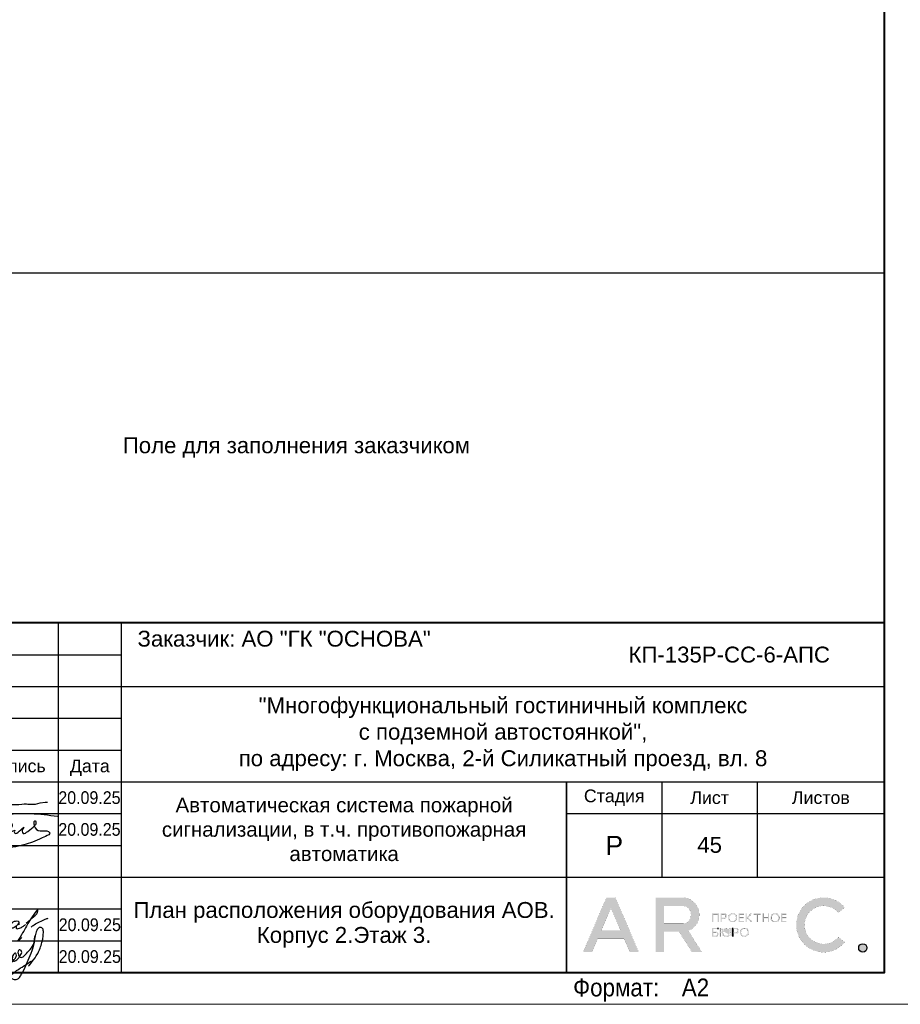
# Model space of a CAD drawing. Header units: millimetres. Extents: x 105028 to 874735, y -568483 to 191941.
# Tile 114 of 135: x 440631 to 454485, y 78334 to 93823. Entities that reach past the tile are written whole.
import ezdxf
from ezdxf.enums import TextEntityAlignment as Align

# ---------------------------------------------------------------- set-up
doc = ezdxf.new("R2010")
doc.units = ezdxf.units.MM
doc.layers.get('Defpoints').update_dxf_attribs({"color": 252})
for name, color, linetype, lineweight in [('DB CP Оформление', 7, 'Continuous', 25), ('Z-000-P_SCHED', 7, 'Continuous', 20), ('Рамка', 7, 'Continuous', 18)]:
    doc.layers.add(name, color=color, linetype=linetype, lineweight=lineweight)
doc.layers.add('DB CP Подписи', color=7, linetype='Continuous', lineweight=25, true_color=0x0a45f5)
doc.layers.add('формат', color=250, linetype='Continuous')
doc.styles.add('Arial', font='arial.ttf', dxfattribs={"width": 0.9, "height": 699.9999999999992})
doc.styles.add('CP.Text', font='arial.ttf')
doc.styles.add('CP.Text дата', font='arial.ttf', dxfattribs={"width": 0.9})

# ---------------------------------------------------------------- blocks, each defined once
blk = doc.blocks.new('*U56')
at = {"color": 0, "lineweight": 0}
blk.add_lwpolyline([(-420, -1.69149813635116e-14), (6.661338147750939e-14, 6.661338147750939e-14), (-1.377945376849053e-14, 594.0000000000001), (-420.0000000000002, 594.0000000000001)], close=True, dxfattribs=at)
at = {"lineweight": 40}
blk.add_lwpolyline([(-400, 4.999999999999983), (-4.999999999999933, 5.000000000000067), (-5.000000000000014, 589.0000000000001), (-400.0000000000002, 589.0000000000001)], close=True, dxfattribs=at)
at = {"style": 'Arial', "width": 0.9}
blk.add_text('Формат:', height=2.8, dxfattribs=at).set_placement((-53.97311837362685, 1.250000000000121))
at = {"style": 'Arial', "width": 0.9, "flags": 8}
blk.add_attdef('FORMAT', (-36.87188609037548, 1.257088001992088), '', height=2.8, dxfattribs=at)
blk = doc.blocks.new('Попов')
at = {"layer": 'DB CP Подписи', "color": 160, "true_color": 0x0a45f5}
for points in [[(7.394956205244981, 7.032094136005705), (4.284556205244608, 0.8400941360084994), (3.982156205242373, 0.4944941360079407), (3.665356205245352, 0.2583778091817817), (3.190156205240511, 0.09837780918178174), (2.801356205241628, 0.2064941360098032), (2.509696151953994, 0.451294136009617), (2.383756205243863, 0.7680941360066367), (2.429696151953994, 0.9984941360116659), (2.62855620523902, 1.243294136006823), (3.319756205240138, 1.603294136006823), (3.895756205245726, 1.848094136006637), (4.370956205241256, 1.992094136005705), (4.918156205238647, 1.992094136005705)], [(7.394956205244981, 7.032094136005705), (6.962956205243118, 6.427294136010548), (4.918156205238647, 1.992094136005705)], [(8.094156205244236, 0.03369413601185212), (8.828556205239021, 0.5520941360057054), (9.980556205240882, 1.272094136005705), (10.85895620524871, 1.761694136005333), (10.41255620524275, 1.084894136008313), (11.57895620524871, 2.611294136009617), (12.16935620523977, 3.84969413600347), (12.471756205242, 4.713694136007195), (12.629696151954, 5.419294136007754), (12.689696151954, 6.2400941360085), (12.54375620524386, 6.945694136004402), (12.34215620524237, 7.075294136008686), (12.03975620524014, 7.075294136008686), (11.64969615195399, 6.6000941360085), (11.379696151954, 5.779294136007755), (11.21895620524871, 4.728094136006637), (10.72935620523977, 3.014494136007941), (9.418956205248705, 0.0336941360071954)], [(5.979696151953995, 4.069175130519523), (4.859696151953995, -0.1216221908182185), (5.311356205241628, 0.624094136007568), (5.311356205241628, 0.8688941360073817), (5.624396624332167, 1.697142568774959), (6.247356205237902, 2.150494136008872), (6.650556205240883, 2.323294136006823), (6.909756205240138, 2.323294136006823), (7.125756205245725, 2.150494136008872), (7.125756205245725, 1.747294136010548), (6.82335620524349, 1.243294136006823), (6.333756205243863, 0.7968941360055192), (5.714556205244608, 0.5088941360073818), (5.412156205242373, 0.5952941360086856), (5.49855620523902, 1.286494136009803), (5.817585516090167, 1.879286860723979), (5.714556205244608, 1.286494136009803), (5.829756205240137, 0.9552941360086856), (6.146556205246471, 0.8832941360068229), (6.794556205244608, 1.012894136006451), (7.528956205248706, 1.459294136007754), (8.119356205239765, 2.064094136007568), (8.407356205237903, 2.510494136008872), (8.407356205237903, 2.899294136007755), (8.320956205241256, 3.028894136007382), (8.090556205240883, 2.956894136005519), (7.816956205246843, 2.366494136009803), (7.816956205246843, 1.963294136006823), (7.989756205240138, 1.776094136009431), (8.364156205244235, 1.891294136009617), (8.82495620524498, 2.323294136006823), (9.055356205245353, 2.697694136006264), (9.271356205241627, 3.302494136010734), (9.012156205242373, 3.561694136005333), (8.882556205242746, 3.561694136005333), (8.709696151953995, 3.3600941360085), (8.709696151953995, 2.978377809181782), (9.039696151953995, 2.408377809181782), (10.349696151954, 3.378377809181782), (11.11969615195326, 4.410259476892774), (11.27818451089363, 5.133235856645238), (11.35539592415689, 5.654323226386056), (11.38831620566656, 5.819447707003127), (11.35539592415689, 5.654323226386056)], [(3.521356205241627, 2.971294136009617), (4.126156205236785, 3.244894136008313), (4.932556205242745, 3.475294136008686), (6.444556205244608, 3.835294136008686), (7.495756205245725, 4.080094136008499)], [(1.534156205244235, 0.8688941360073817), (1.303756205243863, 1.041694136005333), (1.217356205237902, 1.214494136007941), (1.447756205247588, 1.416094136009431), (2.038156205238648, 1.603294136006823), (2.815756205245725, 1.761694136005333), (3.506956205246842, 1.876894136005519), (4.357209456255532, 1.989153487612), (4.918156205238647, 1.992094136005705)], [(3.521356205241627, 2.971294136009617), (3.294445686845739, 2.859738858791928), (4.789696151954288, 2.859738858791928)]]:
    blk.add_spline(points, degree=3, dxfattribs=at)
at = {"layer": 'DB CP Подписи'}
blk.add_spline([(8.094156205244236, 0.03369413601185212), (7.791756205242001, -0.2544480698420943), (7.618956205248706, -0.4847058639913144), (7.618956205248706, -0.8015058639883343), (7.950156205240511, -1.060705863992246), (8.569356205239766, -1.060705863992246), (8.943756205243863, -0.7583058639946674), (9.116556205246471, -0.4991058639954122), (9.418956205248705, 0.0336941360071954)], degree=3, dxfattribs=at)
blk = doc.blocks.new('A$Cf51998ab')
at = {"layer": 'DB CP Подписи'}
for points in [[(2.024743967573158, 7.175397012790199), (0.02474396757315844, 3.175397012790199), (2.524743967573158, 0.1753970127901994), (9.524743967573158, 6.675397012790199), (17.02474396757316, 19.1753970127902), (23.52474396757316, 28.6753970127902), (29.02474396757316, 35.6753970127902), (35.52474396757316, 43.6753970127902), (36.52474396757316, 44.6753970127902), (30.02474396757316, 30.6753970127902), (28.52474396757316, 26.1753970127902), (28.52474396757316, 25.1753970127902), (31.52474396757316, 26.6753970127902), (36.02474396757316, 30.1753970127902), (43.52474396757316, 36.1753970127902), (45.52474396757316, 39.1753970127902), (47.52474396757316, 42.6753970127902), (47.52474396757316, 43.1753970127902), (48.02474396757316, 44.1753970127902), (40.52474396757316, 31.1753970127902), (37.52474396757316, 25.6753970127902), (40.52474396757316, 25.1753970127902), (47.02474396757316, 28.6753970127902), (47.52474396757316, 29.1753970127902)], [(66.52474396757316, 31.6753970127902), (75.02474396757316, 39.1753970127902), (79.02474396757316, 43.6753970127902), (79.52474396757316, 46.6753970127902), (75.02474396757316, 41.6753970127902), (69.02474396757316, 32.6753970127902), (61.02474396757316, 18.6753970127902), (57.02474396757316, 11.6753970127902), (61.52474396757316, 15.6753970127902)], [(57.52474396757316, 34.1753970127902), (54.52474396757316, 34.1753970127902), (50.02474396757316, 31.1753970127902), (49.52474396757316, 26.1753970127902), (54.02474396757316, 27.6753970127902), (56.02474396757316, 29.1753970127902), (58.02474396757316, 33.1753970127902), (57.52474396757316, 34.1753970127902)], [(71.80259313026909, 27.23596012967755), (75.18207571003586, 30.02247973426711), (81.43411698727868, 33.40007838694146), (87.77064376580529, 36.27103771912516), (91.06563812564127, 37.45319772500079)], [(59.02474396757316, 30.6753970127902), (55.49455854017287, 28.71229258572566), (55.52474396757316, 25.6753970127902), (57.52474396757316, 25.6753970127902), (62.02474396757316, 27.6753970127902), (65.02474396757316, 29.6753970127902), (65.52474396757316, 30.1753970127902)]]:
    blk.add_spline(points, degree=3, dxfattribs=at)
blk = doc.blocks.new('Лого')
at = {"layer": 'DB CP Оформление'}
h = blk.add_hatch(color=0, dxfattribs=at)
edge = h.paths.add_edge_path()
edge.add_line((-3.149615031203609, 491.8564630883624), (-2.145539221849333, 491.0307320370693))
edge.add_arc((-5.466713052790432, 493.7619962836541), 4.300000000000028, 39.43316774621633, 320.5668322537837, ccw=False)
edge.add_line((-2.145539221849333, 496.4932605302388), (-3.149615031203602, 495.6675294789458))
edge.add_arc((-5.466713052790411, 493.7619962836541), 3.000000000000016, 39.43316774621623, 320.5668322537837)
edge = h.paths.add_edge_path()
edge.add_arc((0.7039796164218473, 490.1453402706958), 0.65, 0, 360)
h.paths.add_polyline_path([(-38.91856638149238, 496.3972109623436), (-37.43639440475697, 492.9290438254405), (-40.40073835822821, 492.9290438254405)], flags=16)
edge = h.paths.add_edge_path(flags=16)
edge.add_line((-30.56831019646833, 493.9825875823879), (-27.63778042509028, 493.9825875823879))
edge.add_arc((-27.63778042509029, 495.2825875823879), 1.299999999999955, 270.0000000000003, 360.0000000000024)
edge.add_line((-26.33778042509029, 495.2825875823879), (-26.33778042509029, 495.4512324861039))
edge.add_arc((-27.63778042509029, 495.4512324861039), 1.300000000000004, 359.9999999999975, 449.9999999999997)
edge.add_line((-27.63778042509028, 496.7512324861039), (-30.56831019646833, 496.7512324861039))
edge.add_line((-30.56831019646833, 496.7512324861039), (-30.56831019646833, 493.9825875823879))
h.paths.add_polyline_path([(-35.9689509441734, 489.4953402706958), (-36.88082038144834, 491.6290438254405), (-40.956312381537, 491.6290438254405), (-41.8681818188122, 489.4953402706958), (-43.28192242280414, 489.4953402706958), (-39.6254366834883, 498.0512324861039), (-38.21169607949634, 498.0512324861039), (-34.55521034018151, 489.4953402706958)])
edge = h.paths.add_edge_path()
edge.add_line((-30.56831019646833, 489.4953402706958), (-31.86831019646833, 489.4953402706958))
edge.add_line((-31.86831019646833, 489.4953402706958), (-31.86831019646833, 498.0512324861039))
edge.add_line((-31.86831019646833, 498.0512324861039), (-27.63778042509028, 498.0512324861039))
edge.add_arc((-27.63778042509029, 495.4512324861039), 2.600000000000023, 0, 89.99999999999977, ccw=False)
edge.add_line((-25.03778042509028, 495.4512324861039), (-25.03778042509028, 495.2825875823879))
edge.add_arc((-27.63778042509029, 495.2825875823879), 2.600000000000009, -70.23716168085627, 0, ccw=False)
edge.add_line((-26.75864866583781, 492.8357268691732), (-24.6131234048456, 489.4953402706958))
edge.add_line((-24.6131234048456, 489.4953402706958), (-26.15818166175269, 489.4953402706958))
edge.add_line((-26.15818166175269, 489.4953402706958), (-28.20534579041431, 492.6825875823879))
edge.add_line((-28.20534579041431, 492.6825875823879), (-30.56831019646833, 492.6825875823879))
edge.add_line((-30.56831019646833, 492.6825875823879), (-30.56831019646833, 489.4953402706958))
edge = h.paths.add_edge_path(flags=16)
edge.add_line((-21.27053753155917, 492.6928723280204), (-21.27053753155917, 492.5228723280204))
edge.add_arc((-20.82053753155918, 492.5228723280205), 0.4499999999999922, 180.0000000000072, 270.0000000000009)
edge.add_line((-20.82053753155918, 492.0728723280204), (-20.69150461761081, 492.0728723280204))
edge.add_arc((-20.6915046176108, 492.5228723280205), 0.4500000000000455, 269.9999999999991, 359.9999999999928)
edge.add_line((-20.24150461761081, 492.5228723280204), (-20.24150461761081, 492.6928723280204))
edge.add_arc((-20.69150461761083, 492.6928723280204), 0.4500000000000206, 0, 89.99999999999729)
edge.add_line((-20.69150461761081, 493.1428723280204), (-20.82053753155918, 493.1428723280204))
edge.add_arc((-20.82053753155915, 492.6928723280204), 0.4500000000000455, 90.00000000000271, 180)
edge = h.paths.add_edge_path(flags=17)
edge.add_line((-21.62964566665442, 491.9228723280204), (-21.62964566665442, 492.5328723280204))
edge.add_line((-21.62964566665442, 492.5328723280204), (-21.45053753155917, 492.5328723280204))
edge.add_line((-21.45053753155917, 492.5328723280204), (-21.45053753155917, 492.5228723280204))
edge.add_arc((-20.85053753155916, 492.5228723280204), 0.6000000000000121, 180, 269.999999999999)
edge.add_line((-20.85053753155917, 491.9228723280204), (-20.66150461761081, 491.9228723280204))
edge.add_arc((-20.66150461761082, 492.5228723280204), 0.6000000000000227, 270.000000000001, 360)
edge.add_line((-20.06150461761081, 492.5228723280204), (-20.06150461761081, 492.6928723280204))
edge.add_arc((-20.66150461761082, 492.6928723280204), 0.6000000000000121, 0, 89.99999999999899)
edge.add_line((-20.66150461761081, 493.2928723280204), (-20.85053753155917, 493.2928723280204))
edge.add_arc((-20.85053753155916, 492.6928723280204), 0.6000000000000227, 90.00000000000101, 180)
edge.add_line((-21.45053753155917, 492.6928723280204), (-21.45053753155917, 492.6828723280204))
edge.add_line((-21.45053753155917, 492.6828723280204), (-21.62964566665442, 492.6828723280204))
edge.add_line((-21.62964566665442, 492.6828723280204), (-21.62964566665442, 493.2928723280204))
edge.add_line((-21.62964566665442, 493.2928723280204), (-21.80964566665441, 493.2928723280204))
edge.add_line((-21.80964566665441, 493.2928723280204), (-21.80964566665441, 491.9228723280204))
edge.add_line((-21.80964566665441, 491.9228723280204), (-21.62964566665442, 491.9228723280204))
edge = h.paths.add_edge_path(flags=16)
edge.add_line((-18.44160413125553, 492.6928723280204), (-18.44160413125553, 492.5228723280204))
edge.add_arc((-17.99160413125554, 492.5228723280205), 0.4499999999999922, 180.0000000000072, 270.0000000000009)
edge.add_line((-17.99160413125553, 492.0728723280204), (-17.86257121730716, 492.0728723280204))
edge.add_arc((-17.86257121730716, 492.5228723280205), 0.4500000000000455, 269.9999999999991, 359.9999999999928)
edge.add_line((-17.41257121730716, 492.5228723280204), (-17.41257121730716, 492.6928723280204))
edge.add_arc((-17.86257121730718, 492.6928723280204), 0.4500000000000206, 0, 89.99999999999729)
edge.add_line((-17.86257121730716, 493.1428723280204), (-17.99160413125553, 493.1428723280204))
edge.add_arc((-17.99160413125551, 492.6928723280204), 0.4500000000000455, 90.00000000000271, 180)
edge = h.paths.add_edge_path()
edge.add_line((-18.62160413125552, 492.6928723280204), (-18.62160413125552, 492.5228723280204))
edge.add_arc((-18.02160413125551, 492.5228723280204), 0.6000000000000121, 180, 269.999999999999)
edge.add_line((-18.02160413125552, 491.9228723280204), (-17.83257121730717, 491.9228723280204))
edge.add_arc((-17.83257121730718, 492.5228723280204), 0.6000000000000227, 270.000000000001, 360)
edge.add_line((-17.23257121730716, 492.5228723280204), (-17.23257121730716, 492.6928723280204))
edge.add_arc((-17.83257121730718, 492.6928723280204), 0.6000000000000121, 0, 89.99999999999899)
edge.add_line((-17.83257121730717, 493.2928723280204), (-18.02160413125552, 493.2928723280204))
edge.add_arc((-18.02160413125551, 492.6928723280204), 0.6000000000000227, 90.00000000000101, 180)
edge = h.paths.add_edge_path(flags=16)
edge.add_line((-13.61226025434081, 494.9777851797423), (-13.61226025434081, 494.8077851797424))
edge.add_arc((-13.16226025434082, 494.8077851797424), 0.4499999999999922, 180.0000000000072, 270.0000000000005)
edge.add_line((-13.16226025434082, 494.3577851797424), (-13.03322734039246, 494.3577851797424))
edge.add_arc((-13.03322734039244, 494.8077851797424), 0.4500000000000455, 269.9999999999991, 359.9999999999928)
edge.add_line((-12.58322734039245, 494.8077851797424), (-12.58322734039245, 494.9777851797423))
edge.add_arc((-13.03322734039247, 494.9777851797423), 0.4500000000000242, 0, 89.99999999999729)
edge.add_line((-13.03322734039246, 495.4277851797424), (-13.16226025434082, 495.4277851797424))
edge.add_arc((-13.16226025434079, 494.9777851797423), 0.4500000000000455, 90.00000000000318, 180)
edge = h.paths.add_edge_path()
edge.add_line((-13.79226025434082, 494.9777851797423), (-13.79226025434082, 494.8077851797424))
edge.add_arc((-13.19226025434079, 494.8077851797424), 0.6000000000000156, 180, 269.9999999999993)
edge.add_line((-13.19226025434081, 494.2077851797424), (-13.00322734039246, 494.2077851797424))
edge.add_arc((-13.00322734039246, 494.8077851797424), 0.6000000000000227, 270.000000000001, 360)
edge.add_line((-12.40322734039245, 494.8077851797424), (-12.40322734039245, 494.9777851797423))
edge.add_arc((-13.00322734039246, 494.9777851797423), 0.6000000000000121, 0, 89.99999999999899)
edge.add_line((-13.00322734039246, 495.5777851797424), (-13.19226025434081, 495.5777851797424))
edge.add_arc((-13.19226025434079, 494.9777851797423), 0.6000000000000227, 90.00000000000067, 180)
edge = h.paths.add_edge_path(flags=16)
edge.add_line((-20.28705089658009, 494.9777851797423), (-20.28705089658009, 494.8077851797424))
edge.add_arc((-19.8370508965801, 494.8077851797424), 0.4499999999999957, 180.0000000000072, 270.0000000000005)
edge.add_line((-19.83705089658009, 494.3577851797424), (-19.70801798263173, 494.3577851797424))
edge.add_arc((-19.70801798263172, 494.8077851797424), 0.4500000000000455, 269.9999999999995, 359.9999999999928)
edge.add_line((-19.25801798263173, 494.8077851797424), (-19.25801798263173, 494.9777851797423))
edge.add_arc((-19.70801798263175, 494.9777851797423), 0.4500000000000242, 0, 89.99999999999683)
edge.add_line((-19.70801798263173, 495.4277851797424), (-19.83705089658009, 495.4277851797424))
edge.add_arc((-19.83705089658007, 494.9777851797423), 0.4500000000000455, 90.00000000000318, 180)
edge = h.paths.add_edge_path()
edge.add_line((-20.46705089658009, 494.9777851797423), (-20.46705089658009, 494.8077851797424))
edge.add_arc((-19.86705089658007, 494.8077851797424), 0.6000000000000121, 180, 269.999999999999)
edge.add_line((-19.86705089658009, 494.2077851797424), (-19.67801798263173, 494.2077851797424))
edge.add_arc((-19.67801798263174, 494.8077851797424), 0.6000000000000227, 270.000000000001, 360)
edge.add_line((-19.07801798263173, 494.8077851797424), (-19.07801798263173, 494.9777851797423))
edge.add_arc((-19.67801798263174, 494.9777851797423), 0.6000000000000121, 0, 89.99999999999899)
edge.add_line((-19.67801798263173, 495.5777851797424), (-19.86705089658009, 495.5777851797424))
edge.add_arc((-19.86705089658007, 494.9777851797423), 0.6000000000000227, 90.00000000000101, 180)
edge = h.paths.add_edge_path(flags=16)
edge.add_arc((-19.22667760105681, 492.7878723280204), 0.1800000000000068, 270.0000000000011, 360)
edge.add_line((-19.04667760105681, 492.7878723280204), (-19.0466776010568, 492.9328723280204))
edge.add_arc((-19.22667760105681, 492.9328723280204), 0.1800000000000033, 0, 89.99999999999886)
edge.add_line((-19.2266776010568, 493.1128723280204), (-19.63443714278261, 493.1128723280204))
edge.add_line((-19.63443714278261, 493.1128723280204), (-19.6344371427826, 492.6078723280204))
edge.add_line((-19.6344371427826, 492.6078723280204), (-19.22667760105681, 492.6078723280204))
edge = h.paths.add_edge_path()
edge.add_line((-19.63443714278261, 491.9228723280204), (-19.81443714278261, 491.9228723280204))
edge.add_line((-19.81443714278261, 491.9228723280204), (-19.81443714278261, 493.2928723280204))
edge.add_line((-19.81443714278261, 493.2928723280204), (-19.2266776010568, 493.2928723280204))
edge.add_arc((-19.2266776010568, 492.9328723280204), 0.3600000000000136, 0, 89.99999999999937, ccw=False)
edge.add_line((-18.8666776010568, 492.9328723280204), (-18.86667760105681, 492.7878723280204))
edge.add_arc((-19.22667760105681, 492.7878723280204), 0.3600000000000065, -89.99999999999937, 0, ccw=False)
edge.add_line((-19.22667760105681, 492.4278723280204), (-19.63443714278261, 492.4278723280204))
edge.add_line((-19.63443714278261, 492.4278723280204), (-19.63443714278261, 491.9228723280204))
edge = h.paths.add_edge_path(flags=16)
edge.add_line((-22.41432519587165, 492.0728723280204), (-22.81592550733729, 492.0728723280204))
edge.add_line((-22.81592550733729, 492.0728723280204), (-22.81592550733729, 492.5700955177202))
edge.add_line((-22.81592550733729, 492.5700955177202), (-22.41432519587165, 492.5700955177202))
edge.add_arc((-22.41432519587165, 492.3900955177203), 0.17999999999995, -1.807620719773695e-11, 89.99999999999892, ccw=False)
edge.add_line((-22.23432519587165, 492.3900955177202), (-22.23432519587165, 492.2528723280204))
edge.add_arc((-22.41432519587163, 492.2528723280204), 0.1799999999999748, -90.00000000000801, 0, ccw=False)
h.paths.add_polyline_path([(-16.95626591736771, 495.5777851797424), (-17.51223811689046, 494.9677851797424), (-17.55459530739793, 494.9677851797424), (-17.55459530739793, 495.5777851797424), (-17.73459530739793, 495.5777851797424), (-17.73459530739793, 494.2077851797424), (-17.55459530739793, 494.2077851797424), (-17.55459530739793, 494.8177851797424), (-17.47826675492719, 494.8177851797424), (-16.92229455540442, 494.2077851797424), (-16.67874821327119, 494.2077851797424), (-17.32006333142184, 494.9114214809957), (-16.71271957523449, 495.5777851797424)])
edge = h.paths.add_edge_path()
edge.add_line((-22.10894538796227, 493.1128723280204), (-22.8159255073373, 493.1128723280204))
edge.add_line((-22.8159255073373, 493.1128723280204), (-22.81592550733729, 492.7200955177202))
edge.add_line((-22.81592550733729, 492.7200955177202), (-22.41432519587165, 492.7200955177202))
edge.add_arc((-22.41432519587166, 492.3600955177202), 0.3600000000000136, 0, 89.99999999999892, ccw=False)
edge.add_line((-22.05432519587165, 492.3600955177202), (-22.05432519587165, 492.2828723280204))
edge.add_arc((-22.41432519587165, 492.2828723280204), 0.3600000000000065, -89.99999999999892, 0, ccw=False)
edge.add_line((-22.41432519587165, 491.9228723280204), (-23.01592550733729, 491.9228723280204))
edge.add_line((-23.01592550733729, 491.9228723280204), (-23.01592550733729, 493.2928723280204))
edge.add_line((-23.01592550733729, 493.2928723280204), (-22.10894538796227, 493.2928723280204))
edge.add_line((-22.10894538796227, 493.2928723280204), (-22.10894538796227, 493.1128723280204))
h.paths.add_polyline_path([(-15.99401623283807, 495.3977851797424), (-16.45775531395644, 495.3977851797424), (-16.45775531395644, 495.5777851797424), (-15.35027715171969, 495.5777851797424), (-15.35027715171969, 495.3977851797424), (-15.81401623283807, 495.3977851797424), (-15.81401623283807, 494.2077851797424), (-15.99401623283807, 494.2077851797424)])
h.paths.add_polyline_path([(-14.219327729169, 494.9827851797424), (-14.219327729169, 495.5777851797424), (-14.039327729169, 495.5777851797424), (-14.039327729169, 494.2077851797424), (-14.219327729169, 494.2077851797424), (-14.219327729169, 494.8027851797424), (-14.92320967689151, 494.8027851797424), (-14.92320967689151, 494.2077851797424), (-15.10320967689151, 494.2077851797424), (-15.10320967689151, 495.5777851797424), (-14.92320967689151, 495.5777851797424), (-14.92320967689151, 494.9827851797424)])
h.paths.add_polyline_path([(-11.97615986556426, 494.8027851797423), (-11.97615986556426, 494.3877851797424), (-11.30687213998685, 494.3877851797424), (-11.30687213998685, 494.2077851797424), (-12.15615986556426, 494.2077851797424), (-12.15615986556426, 495.5777851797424), (-11.30687213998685, 495.5777851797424), (-11.30687213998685, 495.3977851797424), (-11.97615986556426, 495.3977851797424), (-11.97615986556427, 494.9827851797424), (-11.34484040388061, 494.9827851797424), (-11.34484040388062, 494.8027851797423)])
edge = h.paths.add_edge_path(flags=16)
edge.add_arc((-21.07411837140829, 495.0727851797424), 0.1800000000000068, 270.0000000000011, 360)
edge.add_line((-20.89411837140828, 495.0727851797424), (-20.89411837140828, 495.2177851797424))
edge.add_arc((-21.07411837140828, 495.2177851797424), 0.1800000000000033, 0, 89.99999999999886)
edge.add_line((-21.07411837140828, 495.3977851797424), (-21.48187791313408, 495.3977851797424))
edge.add_line((-21.48187791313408, 495.3977851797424), (-21.48187791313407, 494.8927851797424))
edge.add_line((-21.48187791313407, 494.8927851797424), (-21.07411837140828, 494.8927851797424))
h.paths.add_polyline_path([(-22.81592550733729, 494.2077851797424), (-23.01592550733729, 494.2077851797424), (-23.01592550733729, 495.5777851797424), (-21.90894538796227, 495.5777851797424), (-21.90894538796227, 494.2077851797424), (-22.10894538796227, 494.2077851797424), (-22.10894538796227, 495.3977851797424), (-22.81592550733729, 495.3977851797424)])
h.paths.add_polyline_path([(-18.65095050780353, 494.8027851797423), (-18.65095050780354, 494.3877851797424), (-17.98166278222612, 494.3877851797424), (-17.98166278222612, 494.2077851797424), (-18.83095050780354, 494.2077851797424), (-18.83095050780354, 495.5777851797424), (-17.98166278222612, 495.5777851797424), (-17.98166278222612, 495.3977851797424), (-18.65095050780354, 495.3977851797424), (-18.65095050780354, 494.9827851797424), (-18.01963104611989, 494.9827851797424), (-18.01963104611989, 494.8027851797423)])
edge = h.paths.add_edge_path()
edge.add_line((-21.48187791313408, 494.2077851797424), (-21.66187791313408, 494.2077851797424))
edge.add_line((-21.66187791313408, 494.2077851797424), (-21.66187791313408, 495.5777851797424))
edge.add_line((-21.66187791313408, 495.5777851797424), (-21.07411837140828, 495.5777851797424))
edge.add_arc((-21.07411837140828, 495.2177851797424), 0.3600000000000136, 0, 89.99999999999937, ccw=False)
edge.add_line((-20.71411837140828, 495.2177851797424), (-20.71411837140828, 495.0727851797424))
edge.add_arc((-21.07411837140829, 495.0727851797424), 0.3600000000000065, -89.99999999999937, 0, ccw=False)
edge.add_line((-21.07411837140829, 494.7127851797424), (-21.48187791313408, 494.7127851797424))
edge.add_line((-21.48187791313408, 494.7127851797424), (-21.48187791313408, 494.2077851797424))
edge = h.paths.add_edge_path()
edge.add_line((-19.81443714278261, 493.2928723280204), (-19.81443714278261, 491.9228723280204))
edge.add_line((-22.10894538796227, 493.2928723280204), (-22.10894538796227, 493.1128723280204))
at = {"layer": 'DB CP Оформление', "color": 0}
for p, q in [((-22.10894538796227, 493.2928723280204), (-22.10894538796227, 493.1128723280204)), ((-19.81443714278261, 493.2928723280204), (-19.81443714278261, 491.9228723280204))]:
    blk.add_line(p, q, dxfattribs=at)
at = {"layer": 'DB CP Оформление', "color": 0, "const_width": 0.01}
for points in [[(-35.9689509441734, 489.4953402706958), (-36.88082038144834, 491.6290438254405), (-40.956312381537, 491.6290438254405), (-41.8681818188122, 489.4953402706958), (-43.28192242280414, 489.4953402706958), (-39.6254366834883, 498.0512324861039), (-38.21169607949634, 498.0512324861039), (-34.55521034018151, 489.4953402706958)], [(-38.91856638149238, 496.3972109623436), (-37.43639440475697, 492.9290438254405), (-40.40073835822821, 492.9290438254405)], [(-22.81592550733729, 494.2077851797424), (-23.01592550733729, 494.2077851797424), (-23.01592550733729, 495.5777851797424), (-21.90894538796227, 495.5777851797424), (-21.90894538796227, 494.2077851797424), (-22.10894538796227, 494.2077851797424), (-22.10894538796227, 495.3977851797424), (-22.81592550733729, 495.3977851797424)], [(-18.65095050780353, 494.8027851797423), (-18.65095050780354, 494.3877851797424), (-17.98166278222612, 494.3877851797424), (-17.98166278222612, 494.2077851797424), (-18.83095050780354, 494.2077851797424), (-18.83095050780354, 495.5777851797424), (-17.98166278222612, 495.5777851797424), (-17.98166278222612, 495.3977851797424), (-18.65095050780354, 495.3977851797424), (-18.65095050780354, 494.9827851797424), (-18.01963104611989, 494.9827851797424), (-18.01963104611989, 494.8027851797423)], [(-16.95626591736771, 495.5777851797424), (-17.51223811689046, 494.9677851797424), (-17.55459530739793, 494.9677851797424), (-17.55459530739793, 495.5777851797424), (-17.73459530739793, 495.5777851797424), (-17.73459530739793, 494.2077851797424), (-17.55459530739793, 494.2077851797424), (-17.55459530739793, 494.8177851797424), (-17.47826675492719, 494.8177851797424), (-16.92229455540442, 494.2077851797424), (-16.67874821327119, 494.2077851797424), (-17.32006333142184, 494.9114214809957), (-16.71271957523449, 495.5777851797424)], [(-15.99401623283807, 495.3977851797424), (-16.45775531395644, 495.3977851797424), (-16.45775531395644, 495.5777851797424), (-15.35027715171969, 495.5777851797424), (-15.35027715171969, 495.3977851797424), (-15.81401623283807, 495.3977851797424), (-15.81401623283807, 494.2077851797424), (-15.99401623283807, 494.2077851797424)], [(-14.219327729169, 494.9827851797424), (-14.219327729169, 495.5777851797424), (-14.039327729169, 495.5777851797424), (-14.039327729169, 494.2077851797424), (-14.219327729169, 494.2077851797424), (-14.219327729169, 494.8027851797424), (-14.92320967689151, 494.8027851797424), (-14.92320967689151, 494.2077851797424), (-15.10320967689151, 494.2077851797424), (-15.10320967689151, 495.5777851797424), (-14.92320967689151, 495.5777851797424), (-14.92320967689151, 494.9827851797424)], [(-11.97615986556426, 494.8027851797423), (-11.97615986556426, 494.3877851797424), (-11.30687213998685, 494.3877851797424), (-11.30687213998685, 494.2077851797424), (-12.15615986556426, 494.2077851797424), (-12.15615986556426, 495.5777851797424), (-11.30687213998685, 495.5777851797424), (-11.30687213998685, 495.3977851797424), (-11.97615986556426, 495.3977851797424), (-11.97615986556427, 494.9827851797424), (-11.34484040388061, 494.9827851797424), (-11.34484040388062, 494.8027851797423)]]:
    blk.add_lwpolyline(points, close=True, dxfattribs=at)
for points in [[(-30.56831019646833, 489.4953402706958), (-31.86831019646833, 489.4953402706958), (-31.86831019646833, 498.0512324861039), (-27.63778042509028, 498.0512324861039, -0.414213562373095), (-25.03778042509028, 495.4512324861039), (-25.03778042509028, 495.2825875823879, -0.316436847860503), (-26.75864866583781, 492.8357268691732), (-24.6131234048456, 489.4953402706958), (-26.15818166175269, 489.4953402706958), (-28.20534579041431, 492.6825875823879), (-30.56831019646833, 492.6825875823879)], [(-3.149615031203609, 491.8564630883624), (-2.145539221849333, 491.0307320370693, -2.790346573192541), (-2.145539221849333, 496.4932605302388), (-3.149615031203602, 495.6675294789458, 2.790346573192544)], [(-30.56831019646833, 493.9825875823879), (-27.63778042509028, 493.9825875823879, 0.414213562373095), (-26.33778042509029, 495.2825875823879), (-26.33778042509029, 495.4512324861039, 0.414213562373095), (-27.63778042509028, 496.7512324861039), (-30.56831019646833, 496.7512324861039)], [(-21.48187791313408, 494.2077851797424), (-21.66187791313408, 494.2077851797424), (-21.66187791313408, 495.5777851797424), (-21.07411837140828, 495.5777851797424, -0.4142135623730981), (-20.71411837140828, 495.2177851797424), (-20.71411837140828, 495.0727851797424, -0.4142135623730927), (-21.07411837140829, 494.7127851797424), (-21.48187791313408, 494.7127851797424)], [(-21.07411837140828, 494.8927851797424, 0.4142135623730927), (-20.89411837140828, 495.0727851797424), (-20.89411837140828, 495.2177851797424, 0.4142135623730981), (-21.07411837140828, 495.3977851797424), (-21.48187791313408, 495.3977851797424), (-21.48187791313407, 494.8927851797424)], [(-20.46705089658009, 494.9777851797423), (-20.46705089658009, 494.8077851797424, 0.414213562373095), (-19.86705089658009, 494.2077851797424), (-19.67801798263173, 494.2077851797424, 0.414213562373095), (-19.07801798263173, 494.8077851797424), (-19.07801798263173, 494.9777851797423, 0.414213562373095), (-19.67801798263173, 495.5777851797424), (-19.86705089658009, 495.5777851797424, 0.414213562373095)], [(-20.28705089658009, 494.9777851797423), (-20.28705089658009, 494.8077851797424, 0.414213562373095), (-19.83705089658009, 494.3577851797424), (-19.70801798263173, 494.3577851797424, 0.414213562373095), (-19.25801798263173, 494.8077851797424), (-19.25801798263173, 494.9777851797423, 0.414213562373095), (-19.70801798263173, 495.4277851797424), (-19.83705089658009, 495.4277851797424, 0.414213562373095)], [(-13.79226025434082, 494.9777851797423), (-13.79226025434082, 494.8077851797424, 0.414213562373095), (-13.19226025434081, 494.2077851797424), (-13.00322734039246, 494.2077851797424, 0.414213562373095), (-12.40322734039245, 494.8077851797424), (-12.40322734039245, 494.9777851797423, 0.414213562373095), (-13.00322734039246, 495.5777851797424), (-13.19226025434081, 495.5777851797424, 0.414213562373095)], [(-13.61226025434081, 494.9777851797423), (-13.61226025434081, 494.8077851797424, 0.414213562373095), (-13.16226025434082, 494.3577851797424), (-13.03322734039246, 494.3577851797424, 0.414213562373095), (-12.58322734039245, 494.8077851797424), (-12.58322734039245, 494.9777851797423, 0.414213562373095), (-13.03322734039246, 495.4277851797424), (-13.16226025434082, 495.4277851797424, 0.414213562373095)], [(-22.10894538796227, 493.1128723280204), (-22.8159255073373, 493.1128723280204), (-22.81592550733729, 492.7200955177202), (-22.41432519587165, 492.7200955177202, -0.4142135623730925), (-22.05432519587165, 492.3600955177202), (-22.05432519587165, 492.2828723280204, -0.4142135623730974), (-22.41432519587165, 491.9228723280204), (-23.01592550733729, 491.9228723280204), (-23.01592550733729, 493.2928723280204), (-22.10894538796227, 493.2928723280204)], [(-22.41432519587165, 492.0728723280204), (-22.81592550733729, 492.0728723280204), (-22.81592550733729, 492.5700955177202), (-22.41432519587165, 492.5700955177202, -0.4142135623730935), (-22.23432519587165, 492.3900955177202), (-22.23432519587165, 492.2528723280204, -0.4142135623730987)], [(-21.62964566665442, 491.9228723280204), (-21.62964566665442, 492.5328723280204), (-21.45053753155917, 492.5328723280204), (-21.45053753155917, 492.5228723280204, 0.414213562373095), (-20.85053753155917, 491.9228723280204), (-20.66150461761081, 491.9228723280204, 0.414213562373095), (-20.06150461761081, 492.5228723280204), (-20.06150461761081, 492.6928723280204, 0.414213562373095), (-20.66150461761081, 493.2928723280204), (-20.85053753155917, 493.2928723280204, 0.414213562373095), (-21.45053753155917, 492.6928723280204), (-21.45053753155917, 492.6828723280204), (-21.62964566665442, 492.6828723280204), (-21.62964566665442, 493.2928723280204), (-21.80964566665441, 493.2928723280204), (-21.80964566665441, 491.9228723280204)], [(-21.27053753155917, 492.6928723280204), (-21.27053753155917, 492.5228723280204, 0.414213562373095), (-20.82053753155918, 492.0728723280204), (-20.69150461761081, 492.0728723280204, 0.414213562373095), (-20.24150461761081, 492.5228723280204), (-20.24150461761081, 492.6928723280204, 0.414213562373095), (-20.69150461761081, 493.1428723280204), (-20.82053753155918, 493.1428723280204, 0.414213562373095)], [(-19.63443714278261, 491.9228723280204), (-19.81443714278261, 491.9228723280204), (-19.81443714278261, 493.2928723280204), (-19.2266776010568, 493.2928723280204, -0.4142135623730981), (-18.8666776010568, 492.9328723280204), (-18.86667760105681, 492.7878723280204, -0.4142135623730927), (-19.22667760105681, 492.4278723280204), (-19.63443714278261, 492.4278723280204)], [(-19.22667760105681, 492.6078723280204, 0.4142135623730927), (-19.04667760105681, 492.7878723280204), (-19.0466776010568, 492.9328723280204, 0.4142135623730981), (-19.2266776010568, 493.1128723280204), (-19.63443714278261, 493.1128723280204), (-19.6344371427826, 492.6078723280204)], [(-18.62160413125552, 492.6928723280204), (-18.62160413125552, 492.5228723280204, 0.414213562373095), (-18.02160413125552, 491.9228723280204), (-17.83257121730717, 491.9228723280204, 0.414213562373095), (-17.23257121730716, 492.5228723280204), (-17.23257121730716, 492.6928723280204, 0.414213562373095), (-17.83257121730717, 493.2928723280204), (-18.02160413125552, 493.2928723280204, 0.414213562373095)], [(-18.44160413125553, 492.6928723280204), (-18.44160413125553, 492.5228723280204, 0.414213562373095), (-17.99160413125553, 492.0728723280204), (-17.86257121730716, 492.0728723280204, 0.414213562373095), (-17.41257121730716, 492.5228723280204), (-17.41257121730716, 492.6928723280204, 0.414213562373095), (-17.86257121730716, 493.1428723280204), (-17.99160413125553, 493.1428723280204, 0.414213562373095)]]:
    blk.add_lwpolyline(points, format="xyb", close=True, dxfattribs=at)
at = {"layer": 'DB CP Оформление', "color": 0}
blk.add_circle((0.7039796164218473, 490.1453402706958), 0.65, dxfattribs=at)
at = {"layer": 'Defpoints', "color": 0}
blk.add_lwpolyline([(-45.89650028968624, 501.2732863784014), (4.103499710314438, 501.2732863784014), (4.103499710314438, 486.2732863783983), (-45.89650028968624, 486.2732863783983)], close=True, dxfattribs=at)
blk = doc.blocks.new('A$C5BE547C8')
at = {"layer": 'DB CP Подписи', "color": 160, "true_color": 0x0a45f5}
for points in [[(12.77064067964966, 273.4620631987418), (54.9465189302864, 284.4855278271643), (94.154754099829, 355.2698806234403), (190.2780455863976, 461.4464249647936), (197.8667517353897, 439.9583000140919)], [(553.6754189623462, 292.4671654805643), (541.1363445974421, 294.8536106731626), (543.5881781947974, 221.3447915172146), (618.3679039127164, 188.8783703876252), (688.8570107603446, 181.5274854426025), (702.341915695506, 169.2760206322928), (655.1448083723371, 128.8461685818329), (445.8771119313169, 43.72502877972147), (210.5232081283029, -1.356840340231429), (25.1820216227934, -2.336883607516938), (-119.9528827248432, 30.00445333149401), (-207.229957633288, 105.4676031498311), (-226.8427679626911, 202.491644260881), (-177.8107121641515, 263.2541753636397), (-54.24994114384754, 301.4757719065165), (189.9297362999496, 360.2782164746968), (498.8316938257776, 377.9189649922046), (787.0024744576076, 349.3846527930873)], [(-36.17550682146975, 134.4371501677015), (61.71678818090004, 412.4869762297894)], [(12.77064067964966, 273.4620631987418), (53.68175455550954, 259.2054039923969), (47.35787273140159, 207.3811667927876), (60.00563637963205, 173.2529950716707), (97.94904722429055, 183.3650324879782)], [(97.94904722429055, 183.3650324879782), (177.0679458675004, 224.8184770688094), (161.8986921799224, 163.5096667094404), (207.1457470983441, 161.4226177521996), (266.314922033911, 204.5548820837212), (296.9437179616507, 255.3396693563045), (253.785020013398, 280.3842265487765), (197.7158576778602, 243.8061435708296), (177.076149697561, 224.897245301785)], [(240.4512582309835, 278.160545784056), (216.6761126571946, 242.9138925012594), (193.0570860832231, 200.9501308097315), (214.3763311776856, 163.8837520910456), (260.4151262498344, 165.1061032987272), (324.2741268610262, 195.7046833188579), (317.2758679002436, 178.2197674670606), (323.3993369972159, 165.9803596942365), (371.5122399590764, 186.0879841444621), (421.3747226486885, 228.0517155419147), (401.2547955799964, 186.9622102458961), (414.3764636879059, 162.4833644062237), (464.2389463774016, 183.4652452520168), (539.4700353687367, 247.2851138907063), (556.5207641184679, 274.5734312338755), (553.6754189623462, 292.4671654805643)]]:
    blk.add_spline(points, degree=3, dxfattribs=at)
blk = doc.blocks.new('Никачалов')
blk.add_lwpolyline([(-307.2528087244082, -10.52482762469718), (-266.7209943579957, -10.52482762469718), (-217.2917009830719, 12.19796214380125), (-151.053767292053, 56.65713122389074), (-104.5903002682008, 97.1639252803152), (-42.3079472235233, 148.5397506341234), (-2.762450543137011, 181.1417946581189), (25.90605847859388, 213.7455219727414), (43.7010164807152, 235.4819012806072), (55.56432182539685, 255.2404097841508), (61.49597449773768, 269.0720390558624), (48.64291482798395, 267.0958515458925), (20.96416013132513, 227.5771512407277), (-26.48906123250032, 171.2625404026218), (-43.29770154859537, 147.551656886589), (-106.566372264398, 73.45304175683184), (-171.8145516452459, 1.330614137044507), (-320.1058683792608, -151.8054015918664), (-406.1148320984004, -241.7118334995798), (-487.1818974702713, -312.8461673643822), (-518.8162328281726, -343.4720238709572), (-528.703466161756, -345.4482113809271), (-526.7239574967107, -334.5808633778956), (-516.8401608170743, -316.7968590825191), (-494.0998678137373, -283.2067213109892), (-477.294664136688, -261.4703420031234), (-435.7730954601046, -217.0111729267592), (-400.1831794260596, -188.3598206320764), (-362.6171914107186, -168.6013121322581), (-318.1297963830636, -150.8173078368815), (-234.0969046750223, -118.213580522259), (-154.0195936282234, -90.55032198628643), (-5.728276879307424, -52.01971543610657), (-125.3510846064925, -134.0213973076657), (-130.2929829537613, -133.0333035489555), (-128.316910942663, -131.0571160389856), (-95.39726961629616, -111.8204287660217), (-59.85203000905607, -95.76348443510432), (-27.71938084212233, -87.49177623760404), (-25.77080201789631, -90.41229184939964), (-29.66795968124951, -102.5757764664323), (-30.15252690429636, -110.3610126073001), (-29.17995580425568, -115.7122051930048), (-24.3102270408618, -121.0650810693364), (-17.49535610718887, -123.4974413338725), (-8.24390245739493, -125.9314848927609), (2.468126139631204, -127.3909010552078), (14.15272583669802, -127.3909010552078), (101.7906602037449, -127.3909010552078), (105.0348549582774, -129.2711407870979), (104.8664592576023, -152.815378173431), (110.9218312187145, -158.3651994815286), (128.4246742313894, -163.9133375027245), (156.4780234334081, -166.202617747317), (264.0107071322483, -165.9518068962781), (307.6251938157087, -158.1497378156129), (346.3905716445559, -151.961947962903), (383.8122205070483, -151.961947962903), (403.5351374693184, -158.7119581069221), (436.9152894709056, -161.67118948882), (526.11689822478, -161.927050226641), (598.5373598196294, -138.5208429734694), (676.6111056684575, -125.8742528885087), (713.761259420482, -126.4129070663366)])
blk = doc.blocks.new('ауацуа')
at = {"layer": 'DB CP Оформление'}
for p, q in [((-901444.4389830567, -47611.55045884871), (-882944.4389830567, -47611.55045884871)), ((-901444.4389830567, -53111.55045884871), (-901444.4389830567, -47611.55045884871)), ((-900444.4389830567, -47611.55045884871), (-900444.4389830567, -50111.55045884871)), ((-899444.4389830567, -47611.55045884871), (-899444.4389830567, -53111.55045884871)), ((-898444.4389830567, -47611.55045884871), (-898444.4389830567, -50111.55045884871)), ((-897444.4389830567, -47611.55045884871), (-897444.4389830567, -53111.55045884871)), ((-895944.4389830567, -47611.55045884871), (-895944.4389830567, -53111.55045884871)), ((-894944.4389830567, -53111.55045884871), (-894944.4389830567, -47612.58197722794)), ((-901444.4389830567, -48111.55045884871), (-894944.4389830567, -48111.55045884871)), ((-901444.4389830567, -48611.55045884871), (-894944.4389830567, -48611.55045884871)), ((-894944.4389830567, -48611.55045884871), (-882944.4389830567, -48611.55045884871)), ((-901444.4389830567, -49111.55045884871), (-894944.4389830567, -49111.55045884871)), ((-901444.4389830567, -49611.55045884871), (-894944.4389830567, -49611.55045884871)), ((-901444.4389830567, -50111.55045884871), (-882944.4389830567, -50111.55045884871)), ((-887944.4389830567, -53111.55045884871), (-887944.4389830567, -50111.55045884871)), ((-887944.4389830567, -50111.55045884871), (-887944.4389830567, -53111.55045884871)), ((-886444.4389830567, -50111.55045884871), (-886444.4389830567, -51611.55045884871)), ((-884944.4389830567, -50111.55045884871), (-884944.4389830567, -51611.55045884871)), ((-901444.4389830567, -50611.55045884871), (-894944.4389830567, -50611.55045884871)), ((-887944.4389830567, -50611.55045884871), (-882944.4389830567, -50611.55045884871)), ((-901444.4389830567, -51111.55045884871), (-894944.4389830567, -51111.55045884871)), ((-901444.4389830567, -51611.55045884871), (-894944.4389830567, -51611.55045884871)), ((-894944.4389830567, -51611.55045884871), (-882944.4389830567, -51611.55045884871)), ((-901444.4389830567, -52111.55045884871), (-894944.4389830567, -52111.55045884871)), ((-901444.4389830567, -52611.55045884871), (-894944.4389830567, -52611.55045884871)), ((-901444.4389830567, -53111.55045884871), (-882944.4389830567, -53111.55045884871))]:
    blk.add_line(p, q, dxfattribs=at)
at = {"layer": 'DB CP Оформление', "ltscale": 100}
blk.add_line((-882944.4389830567, -53111.55045884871), (-882944.4389830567, -47611.55045884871), dxfattribs=at)
at = {"layer": 'DB CP Оформление'}
blk.add_lwpolyline([(-887944.4389830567, -51611.55045884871), (-882944.4389830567, -51611.55045884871), (-882944.4389830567, -53111.55045884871), (-887944.4389830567, -53111.55045884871)], close=True, dxfattribs=at)
at = {"layer": 'DB CP Оформление', "color": 0, "xscale": 100, "yscale": 100, "zscale": 100}
blk.add_blockref('Лого', (-883354.7889540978, -101738.8790966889), dxfattribs=at)
at = {"layer": 'DB CP Подписи'}
blk.add_blockref('Никачалов', (-896824.2117446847, -50303.85781468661), dxfattribs=at)
at = {"layer": 'DB CP Подписи', "color": 160, "true_color": 0x0a45f5, "xscale": 1.445624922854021, "yscale": 1.445624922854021, "zscale": 1.445624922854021}
blk.add_blockref('A$C5BE547C8', (-897091.0831624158, -51157.1531102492), dxfattribs=at)
at = {"layer": 'DB CP Подписи'}
for name, p, xscale, yscale, zscale in [('A$Cf51998ab', (-897379.3541802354, -52782.28930560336), 14.0625, 14.0625, 14.0625), ('Попов', (-897444.4389830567, -53111.55045884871), 100, 100, 100)]:
    blk.add_blockref(name, p, dxfattribs=dict(at, xscale=xscale, yscale=yscale, zscale=zscale))
at = {"layer": 'DB CP Оформление', "style": 'CP.Text'}
for s, p in [('Изм.', (-900944.4389830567, -49861.55045884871)), ('Кол.уч.', (-899944.4389830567, -49861.55045884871)), ('Лист', (-898944.4389830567, -49861.55045884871)), ('№док.', (-897944.4389830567, -49861.55045884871)), ('Подпись', (-896694.4389830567, -49861.55045884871)), ('Дата', (-895444.4389830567, -49861.55045884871))]:
    blk.add_text(s, height=200, dxfattribs=at).set_placement(p, align=Align.MIDDLE_CENTER)
at = {"layer": 'DB CP Оформление'}
for s, insert, char_height, width, attachment_point, style in [('\\pxi1,t1;Заказчик: АО "ГК "ОСНОВА"', (-894944.4389830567, -47861.55045884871), 250, 8500, 4, 'CP.Text'), ('КП-135Р-СС-6-АПС', (-886970.4668877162, -48111.55045884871), 250, 3500.000000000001, 4, 'CP.Text'), ('"Многофункциональный гостиничный комплекс ^Jс подземной автостоянкой", \\Pпо адресу: г. Москва, 2-й Силикатный проезд, вл. 8', (-888944.4389830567, -49361.55045884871), 250, 12000, 5, 'CP.Text'), (' Разработал', (-901444.4389830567, -50361.55045884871), 200, 1999.999999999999, 4, 'CP.Text'), (' Никачалов', (-899444.4389830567, -50361.55045884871), 200, 1999.999999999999, 4, 'CP.Text'), ('20.09.25', (-895450.4190462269, -50361.55045884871), 200, 1000, 5, 'CP.Text дата'), ('\\pxl0.2375,r0.2375;Автоматическая система пожарной сигнализации, в т.ч. противопожарная автоматика', (-891444.4389830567, -50861.55045884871), 230, 6999.999999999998, 5, 'CP.Text'), ('Стадия', (-887194.4389830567, -50361.55045884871), 200, 1499.999999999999, 5, 'CP.Text'), ('Лист', (-885694.4389830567, -50361.55045884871), 200, 1499.999999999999, 5, 'CP.Text'), ('Листов', (-883944.4389830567, -50361.55045884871), 200, 2000, 5, 'CP.Text'), (' Проверил', (-901444.4389830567, -50861.55045884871), 200, 1999.999999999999, 4, 'CP.Text'), (' Комлев', (-899444.4389830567, -50861.55045884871), 200, 1999.999999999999, 4, 'CP.Text'), ('20.09.25', (-895450.4190462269, -50861.55045884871), 200, 1000, 5, 'CP.Text дата'), ('Р', (-887194.4389830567, -51111.55045884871), 300, 1499.999999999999, 5, 'CP.Text'), (' Н. контр.', (-901444.4389830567, -52361.55045884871), 200, 1999.999999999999, 4, 'CP.Text'), (' Малиновская', (-899444.4389830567, -52361.55045884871), 200, 1999.999999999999, 4, 'CP.Text'), ('20.09.25', (-895444.4389830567, -52361.55045884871), 200, 1000, 5, 'CP.Text дата'), (' ГИП', (-901444.4389830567, -52861.55045884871), 200, 1999.999999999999, 4, 'CP.Text'), (' Попов', (-899444.4389830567, -52861.55045884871), 200, 1999.999999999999, 4, 'CP.Text'), ('20.09.25', (-895444.4389830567, -52861.55045884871), 200, 1000, 5, 'CP.Text дата')]:
    blk.add_mtext(s, dxfattribs=dict(at, insert=insert, char_height=char_height, width=width, attachment_point=attachment_point, style=style))

msp = doc.modelspace()

# ---------------------------------------------------------------- linework, layer by layer
at = {"layer": 'Defpoints'}
msp.add_line((435734.7402382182, 89841.60977941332), (454234.7402382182, 89841.60977941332), dxfattribs=at)
msp.add_lwpolyline([(435734.7403798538, 89841.60968371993), (454234.7403798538, 89841.60968371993), (454234.7403798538, 84341.60968374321), (435734.7403798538, 84341.60968374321)], close=True, dxfattribs=at)

# ---------------------------------------------------------------- block references
msp.add_blockref('ауацуа', (1337179.17936292, 131945.4712776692))
at = {"layer": 'формат', "xscale": 100, "yscale": 100, "zscale": 100}
msp.add_blockref('*U56', (454734.7403798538, 78333.92081882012), dxfattribs=at).add_auto_attribs({'FORMAT': 'А2'})

# ---------------------------------------------------------------- texts
at = {"layer": 'Defpoints', "insert": (444984.740309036, 87091.60973189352), "char_height": 250, "width": 18500, "attachment_point": 5, "style": 'CP.Text'}
msp.add_mtext('\\pxl0.2375,r0.2375;Поле для заполнения заказчиком', dxfattribs=at)
at = {"layer": 'Z-000-P_SCHED', "insert": (445734.7403798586, 79583.92081882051), "char_height": 250, "width": 6999.999999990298, "attachment_point": 5, "line_spacing_factor": 0.9417779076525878, "style": 'CP.Text'}
msp.add_mtext('План расположения оборудования АОВ.\\PКорпус 2.Этаж 3.', dxfattribs=at)
at = {"layer": 'Рамка', "style": 'CP.Text'}
msp.add_text('45', height=250, dxfattribs=at).set_placement((451485.3517660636, 80842.29459545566), align=Align.MIDDLE_CENTER)

doc.saveas('drawing.dxf')
